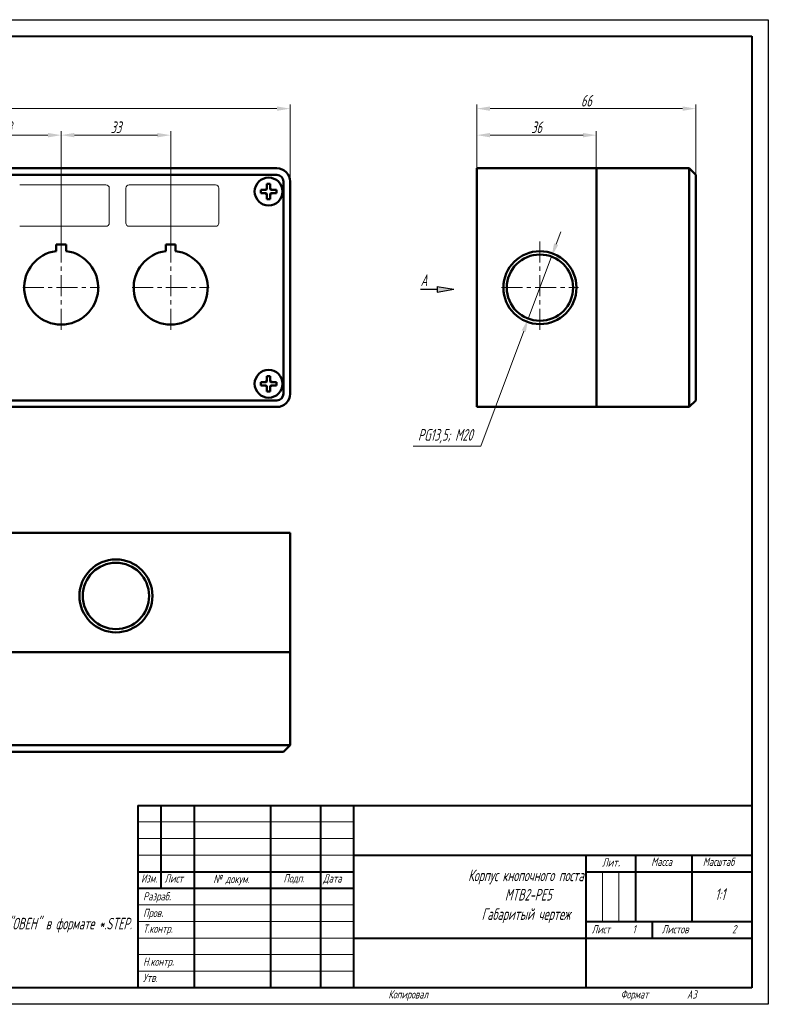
# Model space of a CAD drawing. Header units: millimetres. Extents: x 2171 to 3046, y 1134 to 1431.
# Tile 2 of 3: x 2365 to 2591, y 1134 to 1431. Entities that reach past the tile are written whole.
import ezdxf

# ---------------------------------------------------------------- set-up
doc = ezdxf.new("R2010")
doc.units = ezdxf.units.MM
doc.linetypes.add('CENTER', pattern=[10.16, 6.35, -1.27, 1.27, -1.27])
for name, color, linetype, lineweight in [('main', 5, 'Continuous', 50), ('size', 7, 'Continuous', 20), ('text', 7, 'Continuous', 20), ('ОСЕВЫЕ', 1, 'CENTER', 15)]:
    doc.layers.add(name, color=color, linetype=linetype, lineweight=lineweight)
doc.layers.add('ФОРМАТ', color=7, linetype='Continuous')
doc.layers.add('ФОРМАТ @ 1', color=7, linetype='Continuous')
doc.styles.add('GOST', font='GOST.shx', dxfattribs={"width": 0.8, "oblique": 15})
doc.dimstyles.new('GOST', dxfattribs={"dimscale": 0, "dimtxt": 3.5, "dimasz": 4, "dimexe": 1.25, "dimexo": 0, "dimtad": 1, "dimdec": 1, "dimrnd": 0.5, "dimtxsty": 'GOST', "dimcen": 5, "dimclrd": 256, "dimclre": 256, "dimclrt": 256, "dimadec": 1, "dimazin": 2, "dimtfac": 1, "dimtdec": 4, "dimtmove": 0, "dimatfit": 3, "dimfxl": 0, "dimtolj": 1, "dimtzin": 0, "dimlwd": -1, "dimlwe": -1, "dimarcsym": 0})
doc.dimstyles.get("Standard").update_dxf_attribs({"dimtxt": 3.5, "dimasz": 4, "dimexe": 1.25, "dimexo": 0.0625, "dimgap": 1, "dimtad": 1, "dimtoh": 1, "dimrnd": 0.5, "dimtxsty": 'GOST', "dimcen": 0.1, "dimclrd": 256, "dimclre": 256, "dimadec": 0, "dimazin": 2, "dimtfac": 1, "dimtofl": 0, "dimtmove": 0, "dimatfit": 1, "dimfxl": 0, "dimtolj": 1, "dimtzin": 0, "dimlwd": -1, "dimlwe": 20, "dimarcsym": 0})

# ---------------------------------------------------------------- blocks, each defined once
blk = doc.blocks.new('*D295')
at = {"layer": 'Defpoints', "color": 0}
for p in [(2446.71, 1403.9), (2242.71, 1381.9), (2446.71, 1381.9)]:
    blk.add_point(p, dxfattribs=at)
at = {"layer": 'size', "ltscale": 5}
for p, q in [((2242.71, 1381.9), (2242.71, 1405.15)), ((2446.71, 1381.9), (2446.71, 1405.15)), ((2246.71, 1403.9), (2442.71, 1403.9))]:
    blk.add_line(p, q, dxfattribs=at)
at = {"layer": 'size'}
for points in [[(2246.71, 1404.57), (2246.71, 1403.23), (2242.71, 1403.9)], [(2442.71, 1403.23), (2442.71, 1404.57), (2446.71, 1403.9)]]:
    blk.add_solid(points, dxfattribs=at)
at = {"layer": 'size', "linetype": 'ByBlock', "insert": (2344.71, 1406.28), "char_height": 3.5, "attachment_point": 5, "style": 'GOST'}
blk.add_mtext('\\A1;204', dxfattribs=at)
blk = doc.blocks.new('*D300')
at = {"layer": 'Defpoints', "color": 0}
for p in [(2377.71, 1395.9), (2344.71, 1362.95), (2377.71, 1362.95)]:
    blk.add_point(p, dxfattribs=at)
at = {"layer": 'size', "ltscale": 5}
for p, q in [((2344.71, 1362.95), (2344.71, 1397.15)), ((2348.71, 1395.9), (2373.71, 1395.9)), ((2377.71, 1362.95), (2377.71, 1397.15))]:
    blk.add_line(p, q, dxfattribs=at)
at = {"layer": 'size'}
for points in [[(2348.71, 1396.57), (2348.71, 1395.23), (2344.71, 1395.9)], [(2373.71, 1395.23), (2373.71, 1396.57), (2377.71, 1395.9)]]:
    blk.add_solid(points, dxfattribs=at)
at = {"layer": 'size', "linetype": 'ByBlock', "insert": (2361.21, 1398.28), "char_height": 3.5, "attachment_point": 5, "style": 'GOST'}
blk.add_mtext('\\A1;33', dxfattribs=at)
blk = doc.blocks.new('*D301')
at = {"layer": 'Defpoints', "color": 0}
for p in [(2410.71, 1395.9), (2377.71, 1362.95), (2410.71, 1362.95)]:
    blk.add_point(p, dxfattribs=at)
at = {"layer": 'size', "ltscale": 5}
for p, q in [((2377.71, 1362.95), (2377.71, 1397.15)), ((2381.71, 1395.9), (2406.71, 1395.9)), ((2410.71, 1362.95), (2410.71, 1397.15))]:
    blk.add_line(p, q, dxfattribs=at)
at = {"layer": 'size'}
for points in [[(2381.71, 1396.57), (2381.71, 1395.23), (2377.71, 1395.9)], [(2406.71, 1395.23), (2406.71, 1396.57), (2410.71, 1395.9)]]:
    blk.add_solid(points, dxfattribs=at)
at = {"layer": 'size', "linetype": 'ByBlock', "insert": (2394.21, 1398.28), "char_height": 3.5, "attachment_point": 5, "style": 'GOST'}
blk.add_mtext('\\A1;33', dxfattribs=at)
blk = doc.blocks.new('*D304')
at = {"layer": 'Defpoints', "color": 0}
for p in [(2568.98, 1403.9), (2502.98, 1385.9), (2568.98, 1383.9)]:
    blk.add_point(p, dxfattribs=at)
at = {"layer": 'size', "ltscale": 5}
for p, q in [((2502.98, 1385.9), (2502.98, 1405.15)), ((2568.98, 1383.9), (2568.98, 1405.15)), ((2506.98, 1403.9), (2564.98, 1403.9))]:
    blk.add_line(p, q, dxfattribs=at)
at = {"layer": 'size'}
for points in [[(2506.98, 1404.57), (2506.98, 1403.23), (2502.98, 1403.9)], [(2564.98, 1403.23), (2564.98, 1404.57), (2568.98, 1403.9)]]:
    blk.add_solid(points, dxfattribs=at)
at = {"layer": 'size', "linetype": 'ByBlock', "insert": (2535.98, 1406.28), "char_height": 3.5, "attachment_point": 5, "style": 'GOST'}
blk.add_mtext('\\A1;66', dxfattribs=at)
blk = doc.blocks.new('*D305')
at = {"layer": 'Defpoints', "color": 0}
for p in [(2538.98, 1395.9), (2502.98, 1385.9), (2538.98, 1385.9)]:
    blk.add_point(p, dxfattribs=at)
at = {"layer": 'size', "ltscale": 5}
for p, q in [((2502.98, 1385.9), (2502.98, 1397.15)), ((2506.98, 1395.9), (2534.98, 1395.9)), ((2538.98, 1385.9), (2538.98, 1397.15))]:
    blk.add_line(p, q, dxfattribs=at)
at = {"layer": 'size'}
for points in [[(2506.98, 1396.57), (2506.98, 1395.23), (2502.98, 1395.9)], [(2534.98, 1395.23), (2534.98, 1396.57), (2538.98, 1395.9)]]:
    blk.add_solid(points, dxfattribs=at)
at = {"layer": 'size', "linetype": 'ByBlock', "insert": (2520.98, 1398.28), "char_height": 3.5, "attachment_point": 5, "style": 'GOST'}
blk.add_mtext('\\A1;36', dxfattribs=at)
blk = doc.blocks.new('*D306')
at = {"layer": 'Defpoints', "color": 0}
for p in [(2525.48, 1359.27), (2518.49, 1340.53)]:
    blk.add_point(p, dxfattribs=at)
at = {"layer": 'size', "ltscale": 5}
for p, q in [((2526.88, 1363.02), (2528.27, 1366.77)), ((2525.48, 1359.27), (2518.49, 1340.53)), ((2504.14, 1302.07), (2517.09, 1336.78)), ((2483.82, 1302.07), (2504.14, 1302.07))]:
    blk.add_line(p, q, dxfattribs=at)
at = {"layer": 'size'}
for points in [[(2526.25, 1363.25), (2527.5, 1362.79), (2525.48, 1359.27)], [(2517.72, 1336.55), (2516.47, 1337.02), (2518.49, 1340.53)]]:
    blk.add_solid(points, dxfattribs=at)
at = {"layer": 'size', "color": 0, "linetype": 'ByBlock', "insert": (2493.48, 1305.09), "char_height": 3.5, "attachment_point": 5, "style": 'GOST'}
blk.add_mtext('\\A1;PG13,5; M20', dxfattribs=at)

msp = doc.modelspace()

# ---------------------------------------------------------------- hatches: boundary and pattern name
at = {"layer": 'size', "lineweight": 25, "ltscale": 5}
h = msp.add_hatch(color=256, dxfattribs=at)
h.dxf.hatch_style = 1
h.paths.add_polyline_path([(2491.015, 1350.294), (2496.015, 1349.414), (2491.015, 1348.534)])

# ---------------------------------------------------------------- linework, layer by layer
at = {"layer": 'main'}
for p, q in [((2246.705, 1385.902), (2442.705, 1385.902)), ((2538.984, 1385.902), (2502.984, 1385.902)), ((2502.984, 1385.902), (2502.984, 1381.902)), ((2538.984, 1381.902), (2538.984, 1385.902)), ((2538.984, 1385.902), (2566.984, 1385.902)), ((2566.984, 1381.902), (2566.984, 1385.902)), ((2566.984, 1385.902), (2568.984, 1383.902)), ((2442.705, 1383.902), (2246.705, 1383.902)), ((2444.705, 1317.902), (2444.705, 1381.902)), ((2446.705, 1381.902), (2446.705, 1317.902)), ((2502.984, 1381.902), (2502.984, 1317.902)), ((2538.984, 1317.902), (2538.984, 1381.902)), ((2566.984, 1317.902), (2566.984, 1381.902)), ((2568.984, 1383.902), (2568.984, 1381.902)), ((2568.984, 1381.902), (2568.984, 1317.902)), ((2379.205, 1362.95), (2376.205, 1362.95)), ((2376.205, 1362.95), (2376.205, 1360.95)), ((2379.205, 1360.95), (2379.205, 1362.95)), ((2412.205, 1362.95), (2409.205, 1362.95)), ((2409.205, 1362.95), (2409.205, 1360.95)), ((2412.205, 1360.95), (2412.205, 1362.95)), ((2568.994, 1323.561), (2568.984, 1323.561)), ((2568.994, 1323.561), (2568.994, 1319.402)), ((2569.004, 1322.786), (2568.994, 1322.786)), ((2569.004, 1322.747), (2568.994, 1322.747)), ((2569.004, 1319.665), (2569.004, 1322.747)), ((2568.994, 1319.402), (2568.984, 1319.402)), ((2569.004, 1319.665), (2568.994, 1319.665)), ((2569.004, 1319.625), (2568.994, 1319.625)), ((2569.006, 1321.048), (2569.004, 1321.048)), ((2246.705, 1315.902), (2442.705, 1315.902)), ((2502.984, 1317.902), (2502.984, 1313.902)), ((2538.984, 1313.902), (2538.984, 1317.902)), ((2566.984, 1313.902), (2566.984, 1317.902)), ((2568.984, 1315.902), (2566.984, 1313.902)), ((2568.984, 1317.902), (2568.984, 1315.902)), ((2442.705, 1313.902), (2246.705, 1313.902)), ((2538.984, 1313.902), (2502.984, 1313.902)), ((2538.984, 1313.902), (2566.984, 1313.902)), ((2442.705, 1275.927), (2246.705, 1275.927)), ((2446.705, 1275.927), (2442.705, 1275.927)), ((2446.705, 1239.927), (2446.705, 1275.927)), ((2246.705, 1239.927), (2442.705, 1239.927)), ((2442.705, 1239.927), (2446.705, 1239.927)), ((2446.705, 1239.927), (2446.705, 1211.927)), ((2246.705, 1211.927), (2442.705, 1211.927)), ((2442.705, 1211.927), (2446.705, 1211.927)), ((2444.705, 1209.927), (2446.705, 1211.927)), ((2442.705, 1209.927), (2246.705, 1209.927)), ((2444.705, 1209.927), (2442.705, 1209.927))]:
    msp.add_line(p, q, dxfattribs=at)
at = {"layer": 'main', "flags": 128}
for points in [[(2439.691, 1379.833), (2439.692, 1380.011), (2439.692, 1380.189), (2439.692, 1380.367), (2439.692, 1380.544), (2439.692, 1380.72), (2439.692, 1380.896), (2439.693, 1381.071), (2439.693, 1381.245)], [(2440.723, 1381.244), (2440.723, 1381.07), (2440.722, 1380.895), (2440.722, 1380.719), (2440.722, 1380.543), (2440.722, 1380.366), (2440.722, 1380.188), (2440.722, 1380.01), (2440.721, 1379.832)], [(2439.274, 1378.387), (2439.096, 1378.388), (2438.918, 1378.388), (2438.74, 1378.388), (2438.563, 1378.388), (2438.387, 1378.388), (2438.211, 1378.389), (2438.036, 1378.389), (2437.862, 1378.389)], [(2437.863, 1379.419), (2438.037, 1379.419), (2438.212, 1379.419), (2438.388, 1379.418), (2438.564, 1379.418), (2438.741, 1379.418), (2438.919, 1379.418), (2439.097, 1379.418), (2439.275, 1379.417)], [(2442.548, 1378.384), (2442.374, 1378.384), (2442.199, 1378.385), (2442.023, 1378.385), (2441.847, 1378.385), (2441.67, 1378.385), (2441.492, 1378.385), (2441.314, 1378.385), (2441.135, 1378.386)], [(2441.136, 1379.416), (2441.315, 1379.415), (2441.493, 1379.415), (2441.671, 1379.415), (2441.848, 1379.415), (2442.024, 1379.415), (2442.2, 1379.415), (2442.375, 1379.414), (2442.549, 1379.414)], [(2439.688, 1376.559), (2439.688, 1376.733), (2439.688, 1376.908), (2439.689, 1377.084), (2439.689, 1377.26), (2439.689, 1377.437), (2439.689, 1377.615), (2439.689, 1377.793), (2439.69, 1377.972)], [(2440.72, 1377.971), (2440.719, 1377.792), (2440.719, 1377.614), (2440.719, 1377.436), (2440.719, 1377.259), (2440.719, 1377.083), (2440.718, 1376.907), (2440.718, 1376.732), (2440.718, 1376.558)], [(2439.691, 1321.833), (2439.692, 1322.011), (2439.692, 1322.189), (2439.692, 1322.367), (2439.692, 1322.544), (2439.692, 1322.72), (2439.692, 1322.896), (2439.693, 1323.071), (2439.693, 1323.245)], [(2440.723, 1323.244), (2440.723, 1323.07), (2440.722, 1322.895), (2440.722, 1322.719), (2440.722, 1322.543), (2440.722, 1322.366), (2440.722, 1322.188), (2440.722, 1322.01), (2440.721, 1321.832)], [(2439.274, 1320.387), (2439.096, 1320.388), (2438.918, 1320.388), (2438.74, 1320.388), (2438.563, 1320.388), (2438.387, 1320.388), (2438.211, 1320.389), (2438.036, 1320.389), (2437.862, 1320.389)], [(2437.863, 1321.419), (2438.037, 1321.419), (2438.212, 1321.419), (2438.388, 1321.418), (2438.564, 1321.418), (2438.741, 1321.418), (2438.919, 1321.418), (2439.097, 1321.418), (2439.275, 1321.417)], [(2439.688, 1318.559), (2439.688, 1318.733), (2439.688, 1318.908), (2439.689, 1319.084), (2439.689, 1319.26), (2439.689, 1319.437), (2439.689, 1319.615), (2439.689, 1319.793), (2439.69, 1319.972)], [(2440.72, 1319.971), (2440.719, 1319.792), (2440.719, 1319.614), (2440.719, 1319.436), (2440.719, 1319.259), (2440.719, 1319.083), (2440.718, 1318.907), (2440.718, 1318.732), (2440.718, 1318.558)], [(2442.548, 1320.384), (2442.374, 1320.384), (2442.199, 1320.385), (2442.023, 1320.385), (2441.847, 1320.385), (2441.67, 1320.385), (2441.492, 1320.385), (2441.314, 1320.385), (2441.135, 1320.386)], [(2441.136, 1321.416), (2441.315, 1321.415), (2441.493, 1321.415), (2441.671, 1321.415), (2441.848, 1321.415), (2442.024, 1321.415), (2442.2, 1321.415), (2442.375, 1321.414), (2442.549, 1321.414)]]:
    msp.add_lwpolyline(points, dxfattribs=at)
at = {"layer": 'main'}
for centre, radius in [((2440.205, 1378.902), 4.2), ((2521.984, 1349.902), 11), ((2521.984, 1349.902), 10), ((2440.205, 1320.902), 4.2), ((2394.205, 1256.927), 11), ((2394.205, 1256.927), 10)]:
    msp.add_circle(centre, radius, dxfattribs=at)
for centre, radius, start, end in [((2442.705, 1381.902), 4, 0, 90), ((2440.188, 1360.835), 20.416, 88.49777, 91.38867), ((2442.705, 1381.902), 2, 0, 90), ((2458.239, 1378.884), 20.383, 178.49502, 181.39059), ((2440.205, 1378.902), 1.064, 208.90572, 240.97997), ((2440.205, 1378.902), 1.064, 118.90572, 150.97997), ((2440.205, 1378.902), 0.851, 217.18395, 232.70175), ((2440.205, 1378.902), 0.851, 127.18395, 142.70175), ((2440.205, 1378.902), 1.064, 298.90572, 330.97997), ((2440.205, 1378.902), 0.851, 307.18395, 322.70175), ((2440.205, 1378.902), 1.064, 28.90572, 60.97997), ((2440.205, 1378.902), 0.851, 37.18395, 52.70175), ((2422.115, 1378.92), 20.441, 358.49909, 1.38652), ((2440.224, 1396.982), 20.43, 268.49833, 271.38728), ((2377.705, 1349.902), 11.15, 97.73139, 82.26861), ((2410.705, 1349.902), 11.15, 97.73139, 82.26861), ((2440.205, 1320.902), 1.064, 118.90572, 150.97997), ((2440.187, 1302.827), 20.425, 88.49801, 91.3877), ((2440.205, 1320.902), 1.064, 28.90572, 60.97997), ((2458.239, 1320.884), 20.383, 178.49503, 181.39059), ((2440.205, 1320.902), 1.064, 208.90572, 240.97997), ((2440.205, 1320.902), 0.851, 217.18395, 232.70175), ((2440.205, 1320.902), 0.851, 127.18395, 142.70175), ((2440.205, 1320.902), 0.851, 307.18395, 322.70175), ((2440.205, 1320.902), 1.064, 298.90572, 330.97997), ((2440.205, 1320.902), 0.851, 37.18395, 52.70175), ((2422.115, 1320.92), 20.44, 358.49908, 1.38653), ((2440.224, 1338.976), 20.424, 268.49797, 271.38774), ((2442.705, 1317.902), 2, 270, 0), ((2442.705, 1317.902), 4, 270, 0)]:
    msp.add_arc(centre, radius, start, end, dxfattribs=at)
for points, knots in [([(2439.274, 1378.387), (2439.284, 1378.387), (2439.345, 1378.387), (2439.428, 1378.387), (2439.506, 1378.387), (2439.527, 1378.387)], [0, 0, 0, 0, 0.1186724, 0.7551977, 1, 1, 1, 1]), ([(2439.529, 1379.417), (2439.507, 1379.417), (2439.429, 1379.417), (2439.346, 1379.417), (2439.285, 1379.417), (2439.275, 1379.417)], [0, 0, 0, 0, 0.2448023, 0.8813276, 1, 1, 1, 1]), ([(2439.69, 1378.225), (2439.69, 1378.203), (2439.69, 1378.126), (2439.69, 1378.043), (2439.69, 1377.981), (2439.69, 1377.972)], [0, 0, 0, 0, 0.24480263, 0.88132758, 1, 1, 1, 1]), ([(2439.691, 1379.833), (2439.691, 1379.823), (2439.691, 1379.762), (2439.691, 1379.679), (2439.691, 1379.601), (2439.691, 1379.58)], [0, 0, 0, 0, 0.1186726, 0.7551976, 1, 1, 1, 1]), ([(2440.72, 1377.971), (2440.72, 1377.98), (2440.72, 1378.041), (2440.72, 1378.124), (2440.72, 1378.202), (2440.72, 1378.224)], [0, 0, 0, 0, 0.11867242, 0.75519737, 1, 1, 1, 1]), ([(2440.721, 1379.579), (2440.721, 1379.6), (2440.721, 1379.678), (2440.721, 1379.761), (2440.721, 1379.822), (2440.721, 1379.832)], [0, 0, 0, 0, 0.24480242, 0.88132738, 1, 1, 1, 1]), ([(2440.882, 1378.386), (2440.904, 1378.386), (2440.982, 1378.386), (2441.065, 1378.386), (2441.126, 1378.386), (2441.135, 1378.386)], [0, 0, 0, 0, 0.2448027, 0.8813276, 1, 1, 1, 1]), ([(2441.136, 1379.416), (2441.127, 1379.416), (2441.066, 1379.416), (2440.983, 1379.416), (2440.905, 1379.416), (2440.883, 1379.416)], [0, 0, 0, 0, 0.1186724, 0.7551973, 1, 1, 1, 1]), ([(2439.691, 1321.833), (2439.691, 1321.823), (2439.691, 1321.762), (2439.691, 1321.679), (2439.691, 1321.601), (2439.691, 1321.58)], [0, 0, 0, 0, 0.1186725, 0.7551975, 1, 1, 1, 1]), ([(2440.721, 1321.579), (2440.721, 1321.6), (2440.721, 1321.678), (2440.721, 1321.761), (2440.721, 1321.822), (2440.721, 1321.832)], [0, 0, 0, 0, 0.2448025, 0.8813275, 1, 1, 1, 1]), ([(2439.274, 1320.387), (2439.284, 1320.387), (2439.345, 1320.387), (2439.428, 1320.387), (2439.506, 1320.387), (2439.527, 1320.387)], [0, 0, 0, 0, 0.1186724, 0.7551977, 1, 1, 1, 1]), ([(2439.529, 1321.417), (2439.507, 1321.417), (2439.429, 1321.417), (2439.346, 1321.417), (2439.285, 1321.417), (2439.275, 1321.417)], [0, 0, 0, 0, 0.2448023, 0.8813276, 1, 1, 1, 1]), ([(2439.69, 1320.225), (2439.69, 1320.203), (2439.69, 1320.126), (2439.69, 1320.043), (2439.69, 1319.981), (2439.69, 1319.972)], [0, 0, 0, 0, 0.2448025, 0.8813275, 1, 1, 1, 1]), ([(2440.72, 1319.971), (2440.72, 1319.98), (2440.72, 1320.042), (2440.72, 1320.124), (2440.72, 1320.202), (2440.72, 1320.224)], [0, 0, 0, 0, 0.1186725, 0.7551975, 1, 1, 1, 1]), ([(2440.882, 1320.386), (2440.904, 1320.386), (2440.982, 1320.386), (2441.065, 1320.386), (2441.126, 1320.386), (2441.135, 1320.386)], [0, 0, 0, 0, 0.2448027, 0.8813276, 1, 1, 1, 1]), ([(2441.136, 1321.416), (2441.127, 1321.416), (2441.066, 1321.416), (2440.983, 1321.416), (2440.905, 1321.416), (2440.883, 1321.416)], [0, 0, 0, 0, 0.1186724, 0.7551973, 1, 1, 1, 1])]:
    msp.add_open_spline(points, degree=3, knots=knots, dxfattribs=at)
at = {"layer": 'size', "lineweight": 25, "ltscale": 5}
for p, q in [((2486.015, 1349.414), (2491.015, 1349.414)), ((2491.015, 1350.294), (2496.015, 1349.414)), ((2491.015, 1350.294), (2491.015, 1348.534)), ((2491.015, 1349.414), (2491.015, 1349.414)), ((2491.015, 1348.534), (2496.015, 1349.414))]:
    msp.add_line(p, q, dxfattribs=at)
at = {"layer": 'text'}
for p, q in [((2391.205, 1380.902), (2365.205, 1380.902)), ((2392.205, 1369.402), (2392.205, 1379.902)), ((2397.205, 1379.902), (2397.205, 1369.402)), ((2424.205, 1380.902), (2398.205, 1380.902)), ((2425.205, 1369.402), (2425.205, 1379.902)), ((2365.205, 1368.402), (2391.205, 1368.402)), ((2398.205, 1368.402), (2424.205, 1368.402))]:
    msp.add_line(p, q, dxfattribs=at)
for centre, start, end in [((2391.205, 1379.902), 0, 90), ((2398.205, 1379.902), 90, 180), ((2424.205, 1379.902), 0, 90), ((2391.205, 1369.402), 270, 0), ((2398.205, 1369.402), 180, 270), ((2424.205, 1369.402), 270, 0)]:
    msp.add_arc(centre, 1, start, end, dxfattribs=at)
at = {"layer": 'ОСЕВЫЕ'}
for p, q in [((2377.705, 1337.192), (2377.705, 1364.523)), ((2410.705, 1337.192), (2410.705, 1364.523)), ((2521.984, 1337.192), (2521.984, 1364.523)), ((2366.112, 1349.902), (2389.299, 1349.902)), ((2399.112, 1349.902), (2422.299, 1349.902)), ((2510.39, 1349.902), (2533.577, 1349.902))]:
    msp.add_line(p, q, dxfattribs=at)
at = {"layer": 'ФОРМАТ', "linetype": 'ByBlock', "ltscale": 5}
for p, q in [((2170.806, 1430.729), (2590.806, 1430.729)), ((2590.806, 1430.729), (2590.806, 1133.729)), ((2590.806, 1133.729), (2170.806, 1133.729))]:
    msp.add_line(p, q, dxfattribs=at)
at = {"layer": 'ФОРМАТ', "linetype": 'ByBlock', "lineweight": 40, "ltscale": 5}
for p, q in [((2178.806, 1425.729), (2585.806, 1425.729)), ((2585.806, 1425.729), (2585.806, 1138.729)), ((2585.806, 1138.729), (2178.806, 1138.729))]:
    msp.add_line(p, q, dxfattribs=at)
at = {"layer": 'ФОРМАТ', "linetype": 'Continuous', "lineweight": 40}
for p, q in [((2400.806, 1193.729), (2585.806, 1193.729)), ((2400.806, 1193.729), (2400.806, 1138.729)), ((2407.806, 1168.729), (2407.806, 1193.729)), ((2417.806, 1193.729), (2417.806, 1138.729)), ((2440.806, 1193.729), (2440.806, 1138.729)), ((2455.806, 1193.729), (2455.806, 1138.729)), ((2465.806, 1193.729), (2465.806, 1138.729)), ((2465.806, 1178.729), (2585.806, 1178.729)), ((2535.806, 1178.729), (2535.806, 1138.729)), ((2550.806, 1178.729), (2550.806, 1158.729)), ((2567.806, 1178.729), (2567.806, 1158.729)), ((2400.806, 1173.729), (2465.806, 1173.729)), ((2535.806, 1173.729), (2585.806, 1173.729)), ((2400.806, 1168.729), (2465.806, 1168.729)), ((2535.806, 1158.729), (2585.806, 1158.729)), ((2555.806, 1158.729), (2555.806, 1153.729)), ((2465.806, 1153.729), (2585.806, 1153.729))]:
    msp.add_line(p, q, dxfattribs=at)
at = {"layer": 'ФОРМАТ', "linetype": 'Continuous', "lineweight": 0}
for p, q in [((2400.806, 1188.729), (2465.806, 1188.729)), ((2400.806, 1183.729), (2465.806, 1183.729)), ((2400.806, 1178.729), (2465.806, 1178.729)), ((2540.806, 1173.729), (2540.806, 1158.729)), ((2545.806, 1173.729), (2545.806, 1158.729)), ((2400.806, 1163.729), (2465.806, 1163.729)), ((2400.806, 1158.729), (2465.806, 1158.729)), ((2400.806, 1153.729), (2465.806, 1153.729)), ((2400.806, 1148.729), (2465.806, 1148.729)), ((2400.806, 1143.729), (2465.806, 1143.729))]:
    msp.add_line(p, q, dxfattribs=at)

# ---------------------------------------------------------------- texts
at = {"layer": 'size', "lineweight": 25, "insert": (2486.015, 1353.907), "char_height": 3.5, "width": 3.14794, "attachment_point": 1, "style": 'GOST'}
msp.add_mtext('A', dxfattribs=at)
at = {"layer": 'text', "linetype": 'ByBlock', "ltscale": 5, "insert": (2211.499, 1177.323), "char_height": 3.5, "width": 178.68119, "attachment_point": 1, "style": 'GOST'}
msp.add_mtext('\\pxqj;1. Размеры для справок.\\P\\pq*;2. Неуказанные предельные отклонения размеров: {\\L+}IT12/2.\\P3. Степень защиты: IP54.\\P4{\\FGost|c0;. 3D модель данного прибора представлена для скачивания в свободном доступе на сайте компании "ОВЕН" в формате *.STEP.}', dxfattribs=at)
at = {"layer": 'ФОРМАТ', "attachment_point": 1, "style": 'GOST'}
for s, insert, char_height in [('{\\Q15;\\W0.8;Лит\\H1.4x;\\W0.965;.}', (2540.737, 1178.771), 2.5), ('{\\Q15;\\W0.8;Масса}', (2555.524, 1177.977), 2.5), ('{\\Q15;\\W0.8;Масштаб}', (2571.078, 1177.977), 2.5), ('\\pxqc;{\\H1.4x;\\FGost|c0;Корпус кнопочного поста\\P МTB2-PE5\\PГабаритый чертеж}', (2500.338, 1174.36), 2.5), ('{\\Q15;\\W0.784;Изм.}', (2401.777, 1172.956), 2.5), ('{\\Q15;\\W0.8;Лист}', (2408.84, 1172.956), 2.5), ('{\\Q15;\\W0.8;Подп.}', (2444.695, 1172.977), 2.5), ('{\\Q15;\\W0.8;Дата}', (2456.638, 1172.956), 2.5), ('{\\Q15;\\W0.8;Разраб\\H1.4x;.}', (2402.393, 1168.544), 2.5), ('{\\Q15;\\W0.8;1:1}', (2574.784, 1168.696), 3.5), ('{\\Q15;\\W0.8;Пров\\H1.4x;.}', (2402.393, 1163.544), 2.5), ('{\\Q15;\\W0.8;Т.контр\\W0.965;.}', (2402.393, 1157.796), 2.5), ('{\\Q15;\\W0.8;Лист}', (2537.586, 1157.635), 2.5), ('{\\Q15;\\W0.8;1}', (2549.883, 1157.614), 2.5), ('{Листов}', (2558.722, 1157.635), 2.5), ('{\\Q15;\\W0.8;2}', (2579.883, 1157.614), 2.5), ('{\\Q15;\\W0.8;Н.контр\\H1.4x;.}', (2402.393, 1148.844), 2.5), ('{\\Q15;\\W0.8;Утв.}', (2402.393, 1142.977), 2.5), ('{\\W0.9;Копировал}', (2476.306, 1137.977), 2.5), ('{\\W0.9;Формат}', (2546.306, 1137.977), 2.5), ('{\\W0.9;A3}', (2566.306, 1137.956), 2.5)]:
    msp.add_mtext(s, dxfattribs=dict(at, insert=insert, char_height=char_height))
at = {"layer": 'ФОРМАТ @ 1', "insert": (2423.554, 1172.79), "char_height": 3.5, "attachment_point": 1, "style": 'GOST'}
msp.add_mtext('{\\H0.71429x;\\FGost|c0;№ докум\\W0.965;.}', dxfattribs=at)

# ---------------------------------------------------------------- dimensions: what is measured, and where the dimension line sits
at = {"layer": 'size', "linetype": 'ByBlock', "ltscale": 5}
for base, p1, p2, picture, middle in [((2446.705, 1403.902), (2242.705, 1381.902), (2446.705, 1381.902), '*D295', (2344.705, 1406.277)), ((2568.984, 1403.902), (2502.984, 1385.902), (2568.984, 1383.902), '*D304', (2535.984, 1406.277))]:
    dim = msp.add_linear_dim(base=base, p1=p1, p2=p2, dimstyle='GOST', override={"dimscale": 1, "dimlfac": 1, "dimtxsty": 'GOST', "dimsah": 1, "dimtolj": 1}, dxfattribs=at)
    dim.commit()
    dim.dimension.update_dxf_attribs({"geometry": picture, "text_midpoint": middle})
at = {"layer": 'size', "ltscale": 5}
for base, p1, p2, picture, middle in [((2377.705, 1395.902), (2344.705, 1362.95), (2377.705, 1362.95), '*D300', (2361.205, 1398.277)), ((2410.705, 1395.902), (2377.705, 1362.95), (2410.705, 1362.95), '*D301', (2394.205, 1398.277)), ((2538.984, 1395.902), (2502.984, 1385.902), (2538.984, 1385.902), '*D305', (2520.984, 1398.277))]:
    dim = msp.add_linear_dim(base=base, p1=p1, p2=p2, dimstyle='GOST', override={"dimscale": 1, "dimtxsty": 'GOST'}, dxfattribs=at)
    dim.commit()
    dim.dimension.update_dxf_attribs({"geometry": picture, "text_midpoint": middle})
dim = msp.add_diameter_dim_2p(p1=(2525.479, 1359.271), p2=(2518.489, 1340.532), text='PG13,5; M20', dimstyle='Standard', override={"dimlfac": 1, "dimtxsty": 'GOST', "dimsah": 1, "dimse1": 1, "dimse2": 1, "dimtofl": 1, "dimtmove": 1, "dimtolj": 1}, dxfattribs=at)
dim.commit()
dim.dimension.update_dxf_attribs({"geometry": '*D306', "text_midpoint": (2504.143, 1302.073), "dimtype": 163})

doc.saveas('drawing.dxf')
